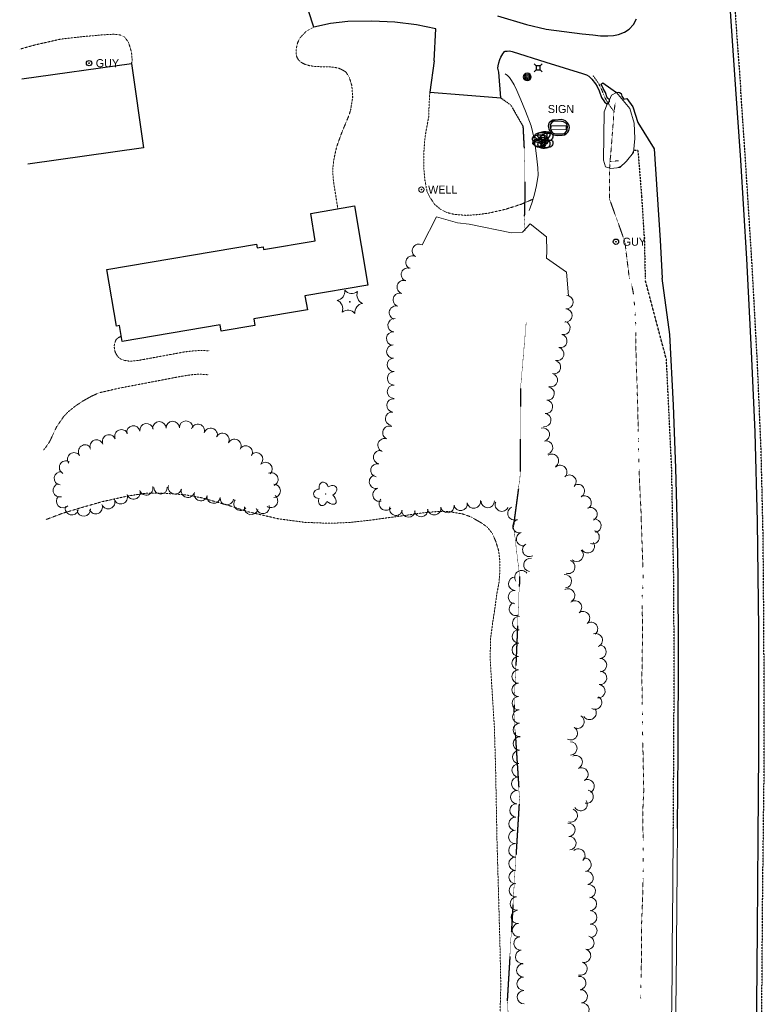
# Model space of a CAD drawing. Extents: x 386588 to 390135, y 96998 to 113606.
# Tile 65 of 93: x 388183 to 388627, y 104923 to 105511. Entities that reach past the tile are written whole.
import ezdxf
from ezdxf.enums import TextEntityAlignment as Align

# ---------------------------------------------------------------- set-up
doc = ezdxf.new("R2010")
doc.units = 0
doc.header["$MEASUREMENT"] = 0
for name, pattern in [('Wisdot1', [0.0625, 0.03125, -0.03125]), ('Wisdot3', [0.1875, 0.125, -0.0625]), ('Wisdot6', [0.375, 0.125, -0.0625, 0.03125, -0.0625, 0.03125, -0.0625])]:
    doc.linetypes.add(name, pattern=pattern)
for name, color, linetype, lineweight in [('E_BLD', 241, 'Continuous', 25), ('E_DRN_RipRap', 40, 'Eripr', 15), ('E_DTM_SlopeTop', 3, 'Wisdot1', 25), ('E_DWY', 2, 'Wisdot3', 15), ('E_LAND_TreeLine', 3, 'Etrel', 15), ('E_LAND_Vegetation', 3, 'Continuous', 15), ('E_MISCPROP', 30, 'Continuous', 15), ('E_MISCPROP_HvyLine', 241, 'Continuous', 25), ('E_MISCPROP_Railing', 30, 'Continuous', 15), ('E_MISCPROP_Well', 4, 'Continuous', 15), ('E_RDWY', 21, 'Continuous', 25), ('E_RDWY_AsphConc', 200, 'Continuous', 25), ('E_RDWY_Gravel', 21, 'Wisdot3', 25), ('E_SGN', 21, 'Continuous', 15), ('E_UTL_AG', 30, 'Continuous', 15), ('E_UTL_AG_Bold', 30, 'Continuous', 25), ('E_UTL_EGuyWire', 200, 'Continuous', 25), ('E_WAL', 40, 'Continuous', 25), ('E_WTR', 4, 'Wisdot6', 15), ('E_WTR_FlowLine', 4, 'Wisdot6', 15)]:
    doc.layers.add(name, color=color, linetype=linetype, lineweight=lineweight)
doc.layers.add('P2S1_Complete', color=7, linetype='Continuous', lineweight=15, transparency=0.9)
doc.styles.add('Style-dot_font5', font='dot_font5.shx')
doc.linetypes.add('Eripr', pattern='A,0,[90,dgnlstyle-ewdotudls.shx,S=0.000323,R=0,X=0,Y=0],-0.032175,[91,dgnlstyle-ewdotudls.shx,S=0.000413,R=0,X=0,Y=0],-0.051695,[92,dgnlstyle-ewdotudls.shx,S=0.000348,R=0,X=0,Y=0],-0.03362', length=0.11749)
doc.linetypes.add('Etrel', pattern='A,0,[14,dgnlstyle-ewdotudls.shx,S=0.000293,R=0,X=0,Y=0],-0.036575', length=0.036575)

# ---------------------------------------------------------------- blocks, each defined once
blk = doc.blocks.new('GUY')
at = {"layer": 'E_UTL_EGuyWire'}
for radius in [4, 0.5]:
    blk.add_circle((0, 0), radius, dxfattribs=at)
at = {"layer": 'E_UTL_EGuyWire', "style": 'Style-dot_font5'}
blk.add_text('GUY', height=12, dxfattribs=at).set_placement((10, 0), align=Align.MIDDLE_LEFT)
blk = doc.blocks.new('MTR')
at = {"layer": 'E_UTL_AG', "flags": 128}
for points in [[(-3.8, 6.5), (3.8, 6.5), (0, 1.2)], [(-3.8, -6.5), (3.8, -6.5), (0, -1.2)]]:
    blk.add_lwpolyline(points, close=True, dxfattribs=at)
at = {"layer": 'E_UTL_AG'}
blk.add_ellipse((0, 0), major_axis=(2.5, 0), ratio=0.5, dxfattribs=at)
blk = doc.blocks.new('PED')
at = {"layer": 'E_UTL_AG_Bold'}
for p, q in [((-2.5, 2.5), (-5.3, 5.3)), ((2.5, 2.5), (5.3, 5.3)), ((-2.5, -2.5), (-5.3, -5.3)), ((2.5, -2.5), (5.3, -5.3))]:
    blk.add_line(p, q, dxfattribs=at)
at = {"layer": 'E_UTL_AG_Bold', "flags": 128}
blk.add_lwpolyline([(-2.5, -2.5), (2.5, -2.5), (2.5, 2.5), (-2.5, 2.5)], close=True, dxfattribs=at)
blk = doc.blocks.new('CTRE')
at = {"layer": 'E_LAND_Vegetation'}
blk.add_circle((0, 0), 0.223, dxfattribs=at)
for centre, start, end in [((-11.97, 8.96), 280.2067, 5.97162), ((1.81, 14.92), 220.21132, 305.97623), ((13.83, 5.89), 160.21133, 245.97624), ((-13.83, -5.9), 340.21132, 65.97623), ((-1.81, -14.93), 40.21133, 125.97624)]:
    blk.add_arc(centre, 7.87, start, end, dxfattribs=at)
at = {"layer": 'E_LAND_Vegetation', "extrusion": (0, 0, -1)}
blk.add_arc((-12.03, -9.04), 7.87, 354.07279, 79.74889, dxfattribs=at)
blk = doc.blocks.new('POLE')
at = {"layer": 'E_MISCPROP'}
for radius in [4.46, 3.35, 2.23, 1.12]:
    blk.add_circle((0, 0), radius, dxfattribs=at)
blk = doc.blocks.new('STON')
at = {"layer": 'E_MISCPROP_HvyLine'}
blk.add_open_spline([(4.6, -3.9), (5.2, -3.1), (5.8, -2.4), (6.4, -1.6), (7, -0.9), (6.9, 0.2), (6.9, 1.1), (6.9, 1.9), (7.1, 2.7), (6.3, 3.5), (5.7, 4.1), (5.1, 4), (4.4, 4.1), (2.9, 4.3), (1.3, 4.6), (-0.2, 4.5), (-1.6, 4.3), (-2.9, 3.9), (-4.2, 3.5), (-4.8, 3.3), (-5.4, 3.2), (-6, 2.8), (-6.5, 2.5), (-6.7, 2), (-6.9, 1.5), (-7.3, 0.4), (-7.7, -1.4), (-6.8, -2.2), (-6.2, -2.8), (-5.5, -3.1), (-4.8, -3.5), (-4.3, -3.8), (-3.8, -4.1), (-3.3, -4.4), (-2.1, -4.9), (-0.8, -5), (0.3, -4.8), (1.8, -4.5), (3.2, -4.2), (4.6, -3.9)], degree=3, knots=[0, 0, 0, 0, 0.07602, 0.07602, 0.07602, 0.149123, 0.149123, 0.149123, 0.213068, 0.213068, 0.213068, 0.26491, 0.26491, 0.26491, 0.387033, 0.387033, 0.387033, 0.494232, 0.494232, 0.494232, 0.544513, 0.544513, 0.544513, 0.585913, 0.585913, 0.585913, 0.682846, 0.682846, 0.682846, 0.745547, 0.745547, 0.745547, 0.791166, 0.791166, 0.791166, 0.886027, 0.886027, 0.886027, 1, 1, 1, 1], dxfattribs=at)
blk = doc.blocks.new('DTRE')
at = {"layer": 'E_LAND_Vegetation'}
blk.add_circle((-0.18, 0), 0.183, dxfattribs=at)
for centre, major_axis, ratio in [((-1.87, 5.32), (1.36, -4.98), 0.782863), ((-5.87, 0.15), (4.93, -0.12), 0.832022), ((4.06, 2.74), (-5.27, -2.93), 0.691916), ((-2.49, -5.24), (1.8, 4.86), 0.716896), ((3.54, -3.71), (-5.01, 4.58), 0.560249)]:
    blk.add_ellipse(centre, major_axis=major_axis, ratio=ratio, start_param=1.570796, end_param=4.712389, dxfattribs=at)
blk = doc.blocks.new('WELL')
at = {"layer": 'E_MISCPROP_Well'}
for radius in [4, 0.5]:
    blk.add_circle((0, 0), radius, dxfattribs=at)
at = {"layer": 'E_MISCPROP_Well', "style": 'Style-dot_font5'}
blk.add_text('WELL', height=12, dxfattribs=at).set_placement((10, 0), align=Align.MIDDLE_LEFT)
blk = doc.blocks.new('SIGN')
at = {"layer": 'E_SGN', "lineweight": 13, "style": 'Style-dot_font5'}
blk.add_text('SIGN', height=12, dxfattribs=at).set_placement((0, 0), align=Align.MIDDLE_CENTER)

msp = doc.modelspace()

# ---------------------------------------------------------------- linework, layer by layer
at = {"layer": 'E_BLD', "ltscale": 5}
for p, q in [((388184.25, 105475.42), (388249.68, 105484.71)), ((388249.68, 105484.71), (388256.83, 105434.37)), ((388494.2, 105441.27), (388492.74, 105439.84)), ((388492.74, 105439.84), (388493, 105437.48)), ((388495.94, 105441.78), (388494.2, 105441.27)), ((388497.85, 105440.81), (388495.94, 105441.78)), ((388498.88, 105438.55), (388497.85, 105440.81)), ((388256.83, 105434.37), (388187.87, 105424.58)), ((388493, 105437.48), (388493.72, 105436.84)), ((388493.72, 105436.84), (388496.02, 105436.34)), ((388496.02, 105436.34), (388497.82, 105436.81)), ((388497.82, 105436.81), (388498.88, 105438.55)), ((388356.69, 105395.19), (388382.76, 105399.62)), ((388382.76, 105399.62), (388390.78, 105352.41)), ((388359.47, 105378.81), (388356.69, 105395.19)), ((388234.97, 105361.66), (388324.41, 105376.85)), ((388324.41, 105376.85), (388324.78, 105374.69)), ((388324.78, 105374.69), (388328.26, 105375.28)), ((388328.26, 105375.28), (388328.56, 105373.56)), ((388328.56, 105373.56), (388359.47, 105378.81)), ((388240.7, 105327.88), (388234.97, 105361.66)), ((388390.78, 105352.41), (388353.29, 105346.04)), ((388353.29, 105346.04), (388354.72, 105337.66)), ((388354.72, 105337.66), (388322.77, 105332.23)), ((388242.49, 105328.19), (388240.7, 105327.88)), ((388244.11, 105318.66), (388242.49, 105328.19)), ((388302.7, 105328.61), (388244.11, 105318.66)), ((388303.35, 105324.78), (388302.7, 105328.61)), ((388323.46, 105328.2), (388303.35, 105324.78)), ((388322.77, 105332.23), (388323.46, 105328.2))]:
    msp.add_line(p, q, dxfattribs=at)
at = {"layer": 'E_DRN_RipRap', "flags": 128}
for points in [[(388539.19, 105467.36), (388547.26, 105457.79), (388549.89, 105449.03), (388550.2, 105439.84), (388549.39, 105431.48), (388545.31, 105426.32), (388541.33, 105422.49), (388535.93, 105421.99), (388532.66, 105423.06), (388531.49, 105426.87), (388531.83, 105455.84), (388533.67, 105460.3)], [(388535.1, 105462.9), (388536.22, 105465.77)], [(388536.22, 105465.77), (388539.19, 105467.36)], [(388549.53, 105432.84), (388548.32, 105430.12)], [(388542.6, 105423.71), (388539.93, 105422.36)]]:
    msp.add_lwpolyline(points, dxfattribs=at)
at = {"layer": 'E_DTM_SlopeTop', "flags": 128}
msp.add_lwpolyline([(388470.13, 105464.16), (388476.04, 105459.97), (388483.38, 105447.28), (388484.08, 105434.06), (388484.6, 105408.22), (388484.18, 105392.18), (388484.77, 105384.71)], dxfattribs=at)
at = {"layer": 'E_DTM_SlopeTop'}
msp.add_lwpolyline([(388485.35, 105330.12), (388481.96, 105290.6), (388481.65, 105237.99), (388477.79, 105209.09), (388481.44, 105178.35), (388477.97, 105097.48), (388481.31, 105046.12), (388476.47, 104966.37), (388474, 104925.23), (388477.6, 104880.02), (388478.29, 104848.88), (388482.15, 104835.98)], dxfattribs=at)
at = {"layer": 'E_DWY', "flags": 128}
for points in [[(388380.51, 105456.8), (388381.78, 105464.57), (388381.25, 105471.57), (388379.79, 105476.29), (388377.72, 105479.57), (388375.16, 105481.06), (388373.24, 105481.88), (388370.51, 105482.42), (388366.98, 105482.68), (388363.1, 105482.68), (388358.99, 105482.9), (388355.67, 105483.41), (388353.16, 105484.2), (388350.98, 105485.36), (388349.62, 105486.57), (388348.58, 105488.15), (388348, 105490.1), (388347.95, 105492.92), (388348.88, 105496.96), (388350.23, 105499.86), (388353.98, 105503.84), (388358.58, 105506.42)], [(388183, 105493.18), (388192.48, 105495.8), (388207.29, 105499.15), (388219.99, 105500.61), (388231.3, 105501.64), (388239.13, 105502.11), (388243.03, 105501.64), (388245.69, 105500.39), (388247.99, 105497.25), (388249.75, 105491.37), (388250.17, 105486.24), (388249.69, 105484.67)], [(388489.51, 105403.72), (388482.41, 105400.64), (388473.04, 105397.64), (388463.54, 105395.45), (388456.9, 105394.49), (388449.61, 105393.97), (388442.3, 105394.61), (388438.19, 105395.61), (388434.21, 105397.59), (388430.71, 105400.55), (388427.64, 105405.13), (388426.11, 105408.37), (388424.88, 105415), (388424.24, 105421.93), (388424.18, 105430.42), (388424.72, 105438.2), (388425.42, 105443.66), (388427.16, 105452.82), (388427.41, 105460.93), (388427.84, 105467.58)], [(388372.92, 105397.95), (388370.28, 105414.36), (388369.9, 105419.6), (388370.03, 105423.52), (388370.71, 105428.36), (388372.22, 105434.9), (388373.93, 105439.75), (388375.36, 105443.62), (388377, 105447.57), (388379.28, 105453.01), (388380.51, 105456.8)], [(388243.58, 105321.79), (388241.81, 105320.96), (388240.52, 105319.77), (388239.71, 105317.73), (388239.42, 105316.06), (388239.58, 105313.81), (388240.28, 105311.67), (388241.44, 105309.84), (388242.98, 105308.44), (388245.59, 105307.4), (388248.08, 105307.03), (388250.34, 105307.05), (388254.28, 105307.48), (388259.08, 105308.37), (388281.65, 105312.52), (388286.54, 105313.08), (388291.93, 105313.4), (388296.34, 105313.1)], [(388295.79, 105298.82), (388290.21, 105299.24), (388287.14, 105299.02), (388284.02, 105298.65), (388277.66, 105297.58), (388253.68, 105292.98), (388242.53, 105290.88), (388230.47, 105288.1), (388225.69, 105285.97), (388220.96, 105283.3), (388216.51, 105280.38), (388212.17, 105276.92), (388209.19, 105273.84)], [(388209.19, 105273.84), (388205.02, 105267.71), (388200.86, 105258.92), (388198.26, 105255.1), (388197.29, 105254)], [(388403.95, 105213.66), (388391.74, 105211.96), (388380.46, 105210.74), (388368.45, 105210.15), (388353.48, 105210.72), (388337.44, 105212.85), (388319.05, 105217.15), (388306.99, 105221.07), (388291.47, 105225.44), (388281.76, 105227.2), (388269.5, 105228.1), (388258.68, 105228.15), (388247.84, 105226.54), (388232.2, 105223.09), (388218.91, 105219.26), (388208.73, 105216.2), (388200.59, 105213.15), (388198.56, 105212.38)], [(388379.65, 104624.39), (388377.09, 104630.73), (388376.34, 104635.33), (388376.31, 104639.58), (388377.25, 104641.83), (388378.56, 104644.53), (388379.93, 104646.41), (388381.77, 104647.5), (388384.6, 104648.12), (388385.96, 104648.35), (388389.36, 104648.59), (388393.61, 104648.62), (388396.48, 104648.7), (388400.27, 104649.24), (388406.43, 104651.19), (388413.37, 104653.74), (388419.16, 104657.04), (388426.59, 104662.23), (388433.63, 104669.17), (388438.99, 104678.46), (388444.46, 104688.03), (388449.4, 104697.42), (388455, 104711.11), (388459.61, 104726.92), (388463.91, 104745.31), (388467.23, 104765.68), (388469.03, 104782.65), (388469.79, 104798.74), (388469.66, 104810.09), (388469.16, 104822.66), (388468.47, 104838.09), (388467.6, 104853.91), (388467.02, 104863.87), (388466.85, 104873.85), (388467.47, 104888.14), (388468.7, 104901.52), (388469.57, 104912.26), (388470.2, 104934.09), (388469.76, 104955.42), (388468.98, 104983.44), (388467.89, 105021.44), (388467.05, 105065.48), (388466.32, 105088.99), (388465.31, 105104.94), (388464.51, 105118.03), (388463.88, 105128.67), (388463.99, 105140.45), (388465.3, 105150.82), (388466.44, 105157.89), (388467.78, 105167.85), (388469.08, 105174.51), (388469.65, 105181.81), (388469.66, 105187.29), (388468.93, 105193.68), (388467.31, 105199.04), (388465.17, 105204.09), (388462.16, 105207.85), (388458.7, 105210.34), (388452.41, 105213.99), (388447.63, 105215.7), (388439.3, 105217.16), (388432.45, 105217.22), (388424.29, 105216.49), (388412.9, 105214.85), (388403.95, 105213.66)]]:
    msp.add_lwpolyline(points, dxfattribs=at)
at = {"layer": 'E_LAND_TreeLine'}
for p, q in [((388431.82, 105393.19), (388423.23, 105376.36)), ((388444.37, 105389.51), (388431.82, 105393.19)), ((388451.36, 105388.79), (388444.37, 105389.51)), ((388476.6, 105383.52), (388451.36, 105388.79)), ((388487.8, 105388.96), (388483.14, 105383.89)), ((388497.5, 105381.23), (388487.8, 105388.96)), ((388483.14, 105383.89), (388476.6, 105383.52)), ((388497.7, 105372.65), (388497.5, 105381.23)), ((388497.39, 105368.4), (388497.7, 105372.65)), ((388509.44, 105360.03), (388497.39, 105368.4)), ((388510.58, 105346.03), (388509.44, 105360.03))]:
    msp.add_line(p, q, dxfattribs=at)
at = {"layer": 'E_LAND_Vegetation'}
for centre, start, end in [((388421.31, 105372.86), 61.21207, 241.19674), ((388417.46, 105365.86), 61.21207, 241.19674), ((388414.76, 105358.66), 69.34591, 249.33058), ((388412.24, 105351.22), 73.02597, 253.01065), ((388409.91, 105343.58), 73.02597, 253.01065), ((388509.36, 105342.23), 265.8238, 85.80847), ((388407.58, 105335.94), 73.02597, 253.01065), ((388508.78, 105334.26), 265.8238, 85.80847), ((388406.75, 105328.39), 83.89612, 263.8808), ((388507.6, 105326.73), 256.35987, 76.34455), ((388405.9, 105320.45), 83.89612, 263.8808), ((388505.71, 105318.97), 256.35987, 76.34455), ((388406.05, 105312.77), 92.30053, 272.28521), ((388503.83, 105311.21), 256.35987, 76.34455), ((388406.37, 105304.79), 92.30053, 272.28521), ((388501.94, 105303.44), 256.35987, 76.34455), ((388406.46, 105296.72), 89.91232, 269.89699), ((388500.06, 105295.68), 256.35987, 76.34455), ((388406.44, 105288.73), 89.91232, 269.89699), ((388498.13, 105287.68), 262.80853, 82.79321), ((388406.11, 105280.53), 83.73163, 263.71631), ((388497.13, 105279.75), 262.80853, 82.79321), ((388405.24, 105272.59), 83.73163, 263.71631), ((388496.13, 105271.83), 262.80853, 82.79321), ((388258.71, 105265.74), 9.39182, 189.37649), ((388266.34, 105266.86), 1.55565, 181.54033), ((388274.34, 105267.08), 1.55565, 181.54033), ((388282.34, 105267.3), 1.55565, 181.54033), ((388289.36, 105265.39), 342.64104, 162.62572), ((388236.35, 105259.01), 22.91897, 202.90364), ((388243.72, 105262.13), 22.91897, 202.90364), ((388250.81, 105264.44), 9.39182, 189.37649), ((388297, 105263), 342.64104, 162.62572), ((388304.02, 105259.99), 333.35819, 153.34287), ((388403.69, 105264.25), 68.77179, 248.75647), ((388495.3, 105263.13), 284.2008, 104.18548), ((388222.03, 105253.02), 35.65395, 215.63863), ((388228.88, 105256.01), 21.86396, 201.84864), ((388311.18, 105256.4), 333.35819, 153.34287), ((388400.79, 105256.8), 68.77179, 248.75647), ((388497.26, 105255.39), 284.2008, 104.18548), ((388215.52, 105248.36), 35.65395, 215.63863), ((388317.99, 105252.46), 329.7871, 149.77178), ((388324.14, 105248.35), 314.58291, 134.56759), ((388398.15, 105249.65), 78.59426, 258.57893), ((388500.69, 105247.52), 303.65724, 123.64192), ((388210.68, 105243.49), 61.77051, 241.75518), ((388329.76, 105242.65), 314.58291, 134.56759), ((388396.57, 105241.82), 78.59426, 258.57893), ((388207.6, 105237.02), 82.80614, 262.79082), ((388333.25, 105236.39), 294.09871, 114.08338), ((388505.65, 105240.84), 313.34538, 133.33005), ((388206.92, 105229.88), 104.24419, 284.22887), ((388334.65, 105229.55), 270.54397, 90.52865), ((388395.68, 105234.98), 105.1898, 285.17447), ((388511.14, 105235.03), 313.34538, 133.33005), ((388516.15, 105229.44), 300.67924, 120.66392), ((388250.95, 105228.54), 197.79303, 17.77771), ((388258.57, 105230.98), 197.79303, 17.77771), ((388267.11, 105231.62), 180.87679, 0.86147), ((388275.68, 105231.66), 165.19544, 345.18012), ((388283.42, 105229.61), 165.19544, 345.18012), ((388291.16, 105227.57), 165.19544, 345.18012), ((388397.77, 105227.26), 105.1898, 285.17447), ((388208.92, 105223.39), 134.48234, 314.46702), ((388235.82, 105222.83), 202.15349, 22.13817), ((388243.34, 105225.72), 200.70284, 20.68752), ((388298.71, 105226.1), 173.19674, 353.18142), ((388306.66, 105225.15), 173.19674, 353.18142), ((388314.84, 105221.79), 142.12926, 322.11394), ((388333.02, 105223.51), 233.30512, 53.2898), ((388401.53, 105221.94), 137.71889, 317.70357), ((388446.21, 105221.76), 189.71957, 9.70425), ((388454.08, 105223.11), 189.71957, 9.70425), ((388462.38, 105223.45), 180.84517, 0.82985), ((388470.8, 105221.31), 156.93751, 336.92219), ((388520.23, 105222.57), 300.67924, 120.66392), ((388214.13, 105219.17), 164.94365, 344.92833), ((388221.2, 105218.4), 185.90661, 5.89129), ((388228.4, 105219.81), 202.15349, 22.13817), ((388321.16, 105219.26), 169.05212, 349.0368), ((388328.11, 105219.92), 192.99646, 12.98113), ((388407.68, 105218.88), 163.34533, 343.33001), ((388414.98, 105217.78), 178.2164, 358.20108), ((388422.67, 105218.11), 185.90661, 5.89129), ((388430.46, 105219.13), 189.40768, 9.39236), ((388438.34, 105220.44), 189.40768, 9.39236), ((388478.32, 105216.14), 113.21326, 293.19794), ((388523.75, 105215.61), 295.66126, 115.64593), ((388481.29, 105208.45), 106.01017, 285.99485), ((388526.1, 105208.8), 276.84568, 96.83036), ((388483.49, 105200.77), 106.01017, 285.99485), ((388525, 105201.92), 252.86901, 72.85369), ((388522.1, 105196.47), 213.36687, 33.35155), ((388487.21, 105194.28), 119.98587, 299.97055), ((388515.46, 105191.29), 226.39438, 46.37906), ((388487.82, 105185.32), 81.39043, 261.37511), ((388510.47, 105184.12), 252.00855, 71.99323), ((388482.51, 105178.04), 35.33939, 215.32406), ((388478.75, 105174.11), 89.27455, 269.25922), ((388508.4, 105175.59), 276.32293, 96.30761), ((388478.65, 105166.12), 89.27455, 269.25922), ((388510.34, 105167.1), 299.98092, 119.9656), ((388514.47, 105159.97), 306.79897, 126.78364), ((388479.21, 105159.06), 111.22064, 291.20532), ((388519.26, 105153.57), 306.79897, 126.78364), ((388481.19, 105150.62), 88.54656, 268.53124), ((388524.04, 105147.17), 306.79897, 126.78364), ((388480.99, 105142.63), 88.54656, 268.53124), ((388526.88, 105140.37), 290.70685, 110.69153), ((388480.89, 105134.67), 89.35459, 269.33927), ((388529.14, 105133.47), 272.10753, 92.09221), ((388480.8, 105126.68), 89.35459, 269.33927), ((388529.43, 105125.49), 272.10753, 92.09221), ((388480.77, 105118.73), 90.30408, 270.28876), ((388529.46, 105117.85), 263.02579, 83.01046), ((388480.81, 105110.74), 90.30408, 270.28876), ((388528.48, 105109.92), 263.02579, 83.01046), ((388480.96, 105102.81), 92.1449, 272.12957), ((388526.48, 105103.15), 241.21661, 61.20128), ((388481.25, 105094.83), 92.1449, 272.12957), ((388523.12, 105097.02), 214.09881, 34.08349), ((388515.96, 105091.78), 239.90401, 59.88869), ((388481.55, 105086.85), 92.1449, 272.12957), ((388511.95, 105084.87), 239.90401, 59.88869), ((388481.57, 105078.69), 87.44534, 267.43002), ((388511.76, 105075.81), 270.64834, 90.63302), ((388481.21, 105070.71), 87.44534, 267.43002), ((388514.89, 105067.61), 294.92437, 114.90905), ((388480.86, 105062.73), 87.44534, 267.43002), ((388518.3, 105060.29), 297.32144, 117.30612), ((388480.47, 105054.71), 86.45028, 266.43495), ((388521.97, 105053.19), 297.32144, 117.30612), ((388479.97, 105046.74), 86.45028, 266.43495), ((388521.45, 105047), 257.25919, 77.24387), ((388479.48, 105038.76), 86.45028, 266.43495), ((388511.93, 105035.83), 250.15189, 70.13657), ((388517.81, 105042.55), 211.47041, 31.45509), ((388478.98, 105030.79), 86.45028, 266.43495), ((388510.52, 105027.26), 274.11942, 94.1041), ((388478.83, 105022.95), 90.48603, 270.47071), ((388511.09, 105019.29), 274.11942, 94.1041), ((388478.9, 105014.96), 90.48603, 270.47071), ((388478.96, 105006.97), 90.48603, 270.47071), ((388516.47, 105011.88), 310.75357, 130.73825), ((388520.16, 105006.38), 279.05739, 99.04207), ((388479.03, 104998.98), 90.48603, 270.47071), ((388521.41, 104998.49), 279.05739, 99.04207), ((388479.23, 104991.13), 94.11987, 274.10455), ((388522.67, 104990.59), 279.05739, 99.04207), ((388479.81, 104983.16), 94.11987, 274.10455), ((388523.36, 104982.95), 271.0264, 91.01108), ((388480.38, 104975.19), 94.11987, 274.10455), ((388523.5, 104974.96), 271.0264, 91.01108), ((388481.01, 104967.33), 96.8441, 276.82878), ((388523.64, 104966.97), 271.0264, 91.01108), ((388481.96, 104959.39), 96.8441, 276.82878), ((388521.84, 104959.77), 255.68382, 75.66849), ((388482.91, 104951.46), 96.8441, 276.82878), ((388519.85, 104952.08), 254.54536, 74.53004), ((388483.64, 104943.3), 91.13772, 271.1224), ((388517.72, 104944.37), 254.54536, 74.53004), ((388517.01, 104935.76), 276.8441, 96.82878), ((388483.8, 104935.32), 91.13772, 271.1224), ((388483.96, 104927.33), 91.13772, 271.1224), ((388517.96, 104927.82), 276.8441, 96.82878), ((388518.91, 104919.89), 276.8441, 96.82878)]:
    msp.add_arc(centre, 4, start, end, dxfattribs=at)
at = {"layer": 'E_MISCPROP_Railing', "flags": 128}
for points in [[(388484.99, 105456.23), (388482.23, 105462.88), (388479.68, 105468.43), (388478.09, 105471.81), (388476.67, 105474.55), (388475.42, 105476.33), (388474.27, 105477.52), (388472.72, 105478.45)], [(388484.99, 105456.23), (388488.3, 105447.36), (388489.93, 105440.76), (388490.96, 105434.06), (388491.5, 105429.44), (388492.22, 105422.37), (388492.4, 105417.93), (388491.47, 105411.77), (388490.33, 105406.62), (388488.97, 105401.8), (388487.77, 105398.42), (388487.06, 105396.87)]]:
    msp.add_lwpolyline(points, dxfattribs=at)
at = {"layer": 'E_RDWY', "flags": 128}
for points in [[(388542.65, 106431.4), (388546.48, 106379.32), (388550.14, 106326.05), (388554.3, 106267.3), (388557.89, 106216.2), (388561.25, 106169.07), (388564.63, 106121.36), (388568.72, 106062.02), (388571.18, 106027.8), (388574.83, 105975.71), (388578.28, 105925.95), (388581.97, 105874.15), (388584.69, 105838.65), (388588.58, 105782.47), (388592.43, 105726.99), (388596.25, 105673.08), (388598.21, 105644.29), (388601.46, 105597.98), (388604.73, 105551.2), (388608.38, 105498.16), (388610.34, 105469.36)], [(388430.5, 105486.25), (388431.33, 105505.42), (388419.83, 105507.64), (388406.97, 105509.22), (388393.27, 105509.97), (388378.9, 105509.75), (388368.47, 105508.44), (388358.58, 105506.42), (388352.42, 105525.36)], [(388468.13, 105513.11), (388485.6, 105507.97), (388497.33, 105505.06), (388518.71, 105502.37), (388525.08, 105501.79), (388529.6, 105501.18), (388534.02, 105501.22), (388537.47, 105501.35), (388540.53, 105501.98), (388543.99, 105503.29), (388546.9, 105505.09), (388549.38, 105507.89), (388551.09, 105511.38)], [(388610.34, 105469.36), (388613.28, 105426.94), (388616.92, 105368.07), (388619.66, 105312.88), (388621.75, 105264.52), (388623.28, 105211.33), (388623.95, 105146.9), (388624.01, 105073.99), (388623.66, 105022.48), (388623.17, 104967.53), (388622.84, 104923.17), (388622.41, 104871.11), (388622.1, 104830.06), (388621.82, 104803.5), (388621.37, 104760.73), (388620.9, 104714.55), (388620.45, 104669.49), (388620.09, 104643.8)], [(388575.72, 105028.08), (388576.15, 105074.17), (388576.31, 105134.5), (388576.11, 105177.6), (388575.46, 105213.33), (388574.74, 105243.14), (388573.24, 105280.78), (388571.03, 105322.97), (388566.46, 105356.57)]]:
    msp.add_lwpolyline(points, dxfattribs=at)
at = {"layer": 'E_RDWY_AsphConc', "flags": 128}
for points in [[(388430.5, 105486.25), (388427.84, 105467.58), (388447.98, 105465.84), (388470.13, 105464.16), (388468.97, 105479.44), (388468.48, 105481.8), (388468.48, 105481.8), (388468.55, 105483.28), (388468.55, 105483.28), (388468.95, 105485.01), (388469.53, 105486.95), (388469.53, 105486.95), (388470.14, 105488.42), (388471.33, 105490.43), (388471.9, 105491.27), (388472.41, 105491.76), (388472.41, 105491.76), (388472.81, 105491.95), (388473.1, 105492), (388473.1, 105492), (388473.9, 105492.1), (388473.9, 105492.1), (388475.31, 105492.11), (388475.31, 105492.11), (388476.92, 105491.85), (388497.07, 105485.4), (388518.9, 105478.68), (388521.43, 105477.91), (388522.66, 105477.15), (388522.66, 105477.15), (388524.56, 105475.26), (388524.56, 105475.26), (388526.79, 105472.48), (388527.78, 105470.84), (388528.87, 105468.26), (388528.87, 105468.26), (388530.31, 105464.4), (388532.13, 105461.76), (388533.67, 105460.3), (388534.97, 105461.86), (388535.1, 105462.9), (388533.73, 105464.23), (388532.62, 105467.38), (388531.27, 105469.73), (388530.1, 105472.31), (388531.17, 105473.01), (388535.92, 105469.75), (388539.19, 105467.36), (388540.23, 105467.44), (388541.09, 105467.4), (388541.96, 105466.66), (388542.35, 105465.24), (388543.63, 105463.39), (388545.44, 105463.67), (388549.04, 105458.77), (388551.96, 105449.37), (388561.81, 105433.66), (388563.46, 105406.44), (388565.4, 105379.27), (388566.46, 105356.57)], [(388470.14, 105488.42), (388470.14, 105488.42)], [(388471.33, 105490.43), (388471.33, 105490.43)], [(388472.81, 105491.95), (388472.81, 105491.95)], [(388476.92, 105491.85), (388476.92, 105491.85)], [(388468.95, 105485.01), (388468.95, 105485.01)], [(388521.43, 105477.91), (388521.43, 105477.91)], [(388526.79, 105472.48), (388526.79, 105472.48)], [(388527.78, 105470.84), (388527.78, 105470.84)]]:
    msp.add_lwpolyline(points, dxfattribs=at)
at = {"layer": 'E_RDWY_Gravel', "flags": 128}
for points in [[(388545.78, 106431.94), (388551.24, 106353.62), (388557.61, 106265.86), (388562.49, 106194.25), (388567.6, 106123.65), (388572.53, 106054.16), (388576.43, 105997.86), (388580.81, 105933.72), (388585.05, 105872.69), (388587.28, 105838.34), (388591.66, 105779.13), (388595.96, 105719.1), (388599.57, 105667.65), (388603.78, 105610.14), (388607.67, 105551.14), (388611.27, 105497.81), (388613.37, 105469.52)], [(388623.34, 104644.32), (388624.22, 104687.6), (388624.75, 104744.95), (388624.96, 104805.22), (388625.67, 104874.12), (388626.16, 104943.12), (388626.56, 104993.95), (388627.32, 105056.92), (388627.48, 105095.66), (388627.18, 105154.08), (388626.78, 105202.76), (388625.59, 105253.53), (388623.36, 105305.99), (388620.23, 105363.72), (388616.13, 105428.91), (388613.37, 105469.52)], [(388549.53, 105432.84), (388551.99, 105432.95)], [(388551.99, 105432.95), (388554.23, 105405.25)], [(388554.23, 105405.25), (388555.86, 105379.04)], [(388555.86, 105379.04), (388556.38, 105356.17)], [(388573.17, 105028.02), (388573.27, 105037.55), (388573.45, 105074.42), (388573.7, 105121.5), (388573.44, 105177.19), (388572.19, 105242.91), (388569.06, 105307.9), (388556.39, 105355.46)]]:
    msp.add_lwpolyline(points, dxfattribs=at)
at = {"layer": 'E_SGN', "flags": 128}
for points in [[(388500.17, 105447.34), (388500.06, 105445.19)], [(388500.06, 105445.19), (388509.14, 105445.13)], [(388509.27, 105447.48), (388500.17, 105447.34)], [(388509.14, 105445.13), (388509.27, 105447.48)]]:
    msp.add_lwpolyline(points, dxfattribs=at)
at = {"layer": 'E_WAL', "flags": 128}
for points in [[(388502.93, 105441.93), (388504.32, 105441.75), (388506.91, 105441.79), (388508.29, 105442.07), (388509.29, 105442.65), (388510.2, 105443.6), (388510.79, 105444.6), (388510.79, 105444.6), (388511.06, 105445.52), (388511.13, 105446.49), (388511.13, 105446.49), (388510.96, 105447.45), (388510.59, 105448.35), (388510.59, 105448.35), (388509.85, 105449.39), (388508.77, 105450.35), (388507.81, 105450.85), (388506.49, 105451.15), (388506.49, 105451.15), (388502.54, 105450.88), (388501.19, 105450.76), (388500.17, 105450.28), (388499.03, 105449.19), (388498.63, 105448.38), (388498.54, 105447.25), (388498.54, 105447.25), (388498.81, 105445.62), (388498.81, 105445.62), (388499.19, 105444.6), (388499.19, 105444.6), (388499.84, 105443.41), (388499.84, 105443.41), (388500.34, 105442.84), (388500.96, 105442.43), (388501.92, 105442.08)], [(388501.38, 105443.11), (388502.99, 105442.71), (388504.39, 105442.56), (388506.83, 105442.73), (388508.08, 105442.92), (388508.08, 105442.92), (388508.85, 105443.46), (388509.42, 105444.31), (388509.42, 105444.31), (388509.78, 105445.26), (388509.96, 105446.75), (388509.96, 105446.75), (388509.76, 105447.87), (388509.35, 105448.59), (388509.35, 105448.59), (388508.49, 105449.44), (388508.49, 105449.44), (388507.65, 105449.89), (388507.65, 105449.89), (388506.5, 105450.08), (388506.5, 105450.08), (388502.62, 105450.15), (388501.45, 105449.95), (388500.63, 105449.44), (388499.79, 105448.39), (388499.59, 105447.76), (388499.59, 105447.76), (388499.62, 105447.02), (388499.84, 105445.85), (388500.12, 105444.93), (388500.58, 105443.89), (388500.58, 105443.89)]]:
    msp.add_lwpolyline(points, close=True, dxfattribs=at)
for points in [[(388498.63, 105448.38), (388498.63, 105448.38)], [(388499.03, 105449.19), (388499.03, 105449.19)], [(388499.62, 105447.02), (388499.62, 105447.02)], [(388499.79, 105448.39), (388499.79, 105448.39)], [(388499.84, 105445.85), (388499.84, 105445.85)], [(388500.17, 105450.28), (388500.17, 105450.28)], [(388500.63, 105449.44), (388500.63, 105449.44)], [(388501.19, 105450.76), (388501.19, 105450.76)], [(388501.45, 105449.95), (388501.45, 105449.95)], [(388507.81, 105450.85), (388507.81, 105450.85)], [(388508.77, 105450.35), (388508.77, 105450.35)], [(388509.76, 105447.87), (388509.76, 105447.87)], [(388509.78, 105445.26), (388509.78, 105445.26)], [(388509.85, 105449.39), (388509.85, 105449.39)], [(388500.12, 105444.93), (388500.12, 105444.93)], [(388500.96, 105442.43), (388500.96, 105442.43)], [(388501.38, 105443.11), (388501.38, 105443.11)], [(388502.93, 105441.93), (388502.93, 105441.93)], [(388502.99, 105442.71), (388502.99, 105442.71)], [(388508.29, 105442.07), (388508.29, 105442.07)], [(388508.85, 105443.46), (388508.85, 105443.46)], [(388509.29, 105442.65), (388509.29, 105442.65)], [(388510.2, 105443.6), (388510.2, 105443.6)]]:
    msp.add_lwpolyline(points, dxfattribs=at)
at = {"layer": 'E_WTR', "flags": 128}
for points in [[(388548.14, 105353.39), (388549.24, 105347.94), (388549.39, 105346.41)], [(388549.81, 105342.36), (388550.01, 105340.33)], [(388550.36, 105336.27), (388550.46, 105334.24)], [(388550.66, 105330.17), (388550.76, 105328.13)], [(388550.83, 105324.06), (388550.81, 105315.99), (388550.99, 105306.95), (388551.46, 105294.54), (388551.46, 105294.51)], [(388551.46, 105294.51), (388551.93, 105278.6), (388552.24, 105264.97)], [(388552.31, 105260.9), (388552.35, 105258.86)], [(388552.43, 105254.78), (388552.46, 105252.75)], [(388552.57, 105248.67), (388552.63, 105246.63)], [(388552.75, 105242.56), (388552.93, 105236.51), (388553.86, 105217.79), (388554.01, 105213.04)], [(388554.01, 105213.04), (388554.39, 105201.02), (388554.94, 105186.85), (388555, 105183.5)], [(388555.08, 105179.43), (388555.11, 105177.39)], [(388554.95, 105173.32), (388554.86, 105171.28)], [(388554.67, 105167.21), (388554.57, 105165.17)], [(388554.61, 105161.1), (388554.73, 105149.1), (388554.66, 105133.53), (388554.62, 105131.54)], [(388554.62, 105131.54), (388554.4, 105117.59), (388554.58, 105105.68), (388554.62, 105102)], [(388554.68, 105097.92), (388554.71, 105095.88)], [(388554.76, 105091.81), (388554.79, 105089.77)], [(388554.84, 105085.69), (388554.87, 105083.65)], [(388554.95, 105079.58), (388555.23, 105065.45), (388555.53, 105051.16), (388555.48, 105050.03)], [(388555.48, 105050.03), (388554.87, 105037.16), (388555.15, 105020.94), (388555.15, 105020.5)], [(388555.17, 105016.42), (388555.19, 105014.38)], [(388555.21, 105010.31), (388555.22, 105008.27)], [(388555.24, 105004.2), (388555.25, 105003.67), (388555.21, 105002.16)], [(388555.12, 104998.08), (388554.84, 104986.15), (388554.18, 104970.02), (388554.17, 104968.55)], [(388554.17, 104968.55), (388554.12, 104949.1), (388553.92, 104939)], [(388553.84, 104934.92), (388553.8, 104932.88)], [(388553.72, 104928.81), (388553.67, 104926.77)]]:
    msp.add_lwpolyline(points, dxfattribs=at)
at = {"layer": 'E_WTR_FlowLine', "flags": 128}
for points in [[(388525.14, 105477.55), (388528.5, 105472.86), (388530.77, 105468.21), (388532.26, 105464.39), (388533.53, 105462.05), (388534.27, 105461.18), (388535.04, 105459.62), (388537.78, 105455.97), (388535.73, 105429.29), (388535.29, 105426.13), (388535.12, 105421.36), (388535.06, 105403.78), (388544.25, 105378.26), (388546.91, 105356.26)], [(388538.49, 105461.22), (388537.78, 105455.97)], [(388540.44, 105426.61), (388535.29, 105426.13)]]:
    msp.add_lwpolyline(points, dxfattribs=at)
at = {"layer": 'P2S1_Complete', "flags": 128}
for points in [[(388572.51, 104956.84), (388572.78, 104992.32), (388573.17, 105028.02)], [(388575.11, 104958.78), (388575.51, 105004.6), (388575.72, 105028.08)], [(388571.94, 104637.3), (388572.41, 104686.35), (388572.83, 104740.78), (388573.56, 104800.66), (388574.04, 104850.44), (388574.48, 104901.48), (388575.07, 104954.99), (388575.11, 104958.78)], [(388569.6, 104636.91), (388569.92, 104672.48), (388570.33, 104710.59), (388570.36, 104753.22), (388571.17, 104800.66), (388571.52, 104847.9), (388571.84, 104896.21), (388572.39, 104942.03), (388572.51, 104956.84)]]:
    msp.add_lwpolyline(points, dxfattribs=at)

# ---------------------------------------------------------------- block references
at = {"layer": 'E_LAND_Vegetation'}
for name, p, xscale, yscale, zscale in [('CTRE', (388380.08, 105342.38), 0.7108526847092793, 0.7108526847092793, 0.7108526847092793), ('DTRE', (388365.73, 105227.67), 0.6769248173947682, 0.6769248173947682, 0.6769248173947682)]:
    msp.add_blockref(name, p, dxfattribs=dict(at, xscale=xscale, yscale=yscale, zscale=zscale))
at = {"layer": 'E_MISCPROP', "xscale": 0.5377037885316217, "yscale": 0.5377037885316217, "zscale": 0.5377037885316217}
msp.add_blockref('POLE', (388485.97, 105476.61), dxfattribs=at)
at = {"layer": 'E_MISCPROP_HvyLine', "xscale": 0.4977028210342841, "yscale": 0.4977028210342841, "zscale": 0.4977028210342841}
for p in [(388492.74, 105439.84), (388493, 105437.48), (388493.72, 105436.84), (388494.2, 105441.27), (388495.94, 105441.78), (388497.82, 105436.81), (388497.85, 105440.81), (388496.02, 105436.34)]:
    msp.add_blockref('STON', p, dxfattribs=at)
at = {"layer": 'E_MISCPROP_Well', "xscale": 0.3999999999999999, "yscale": 0.3999999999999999, "zscale": 0.3999999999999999}
msp.add_blockref('WELL', (388422.81, 105409.37), dxfattribs=at)
at = {"layer": 'E_SGN', "xscale": 0.3999999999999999, "yscale": 0.3999999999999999, "zscale": 0.3999999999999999}
msp.add_blockref('SIGN', (388506.11, 105457.47), dxfattribs=at)
at = {"layer": 'E_UTL_AG', "xscale": 0.3695150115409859, "yscale": 0.3695150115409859, "zscale": 0.3695150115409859}
msp.add_blockref('MTR', (388495.44, 105438.03), dxfattribs=at)
at = {"layer": 'E_UTL_AG_Bold', "xscale": 0.4503659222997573, "yscale": 0.4503659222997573, "zscale": 0.4503659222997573}
msp.add_blockref('PED', (388492.46, 105482.04), dxfattribs=at)
at = {"layer": 'E_UTL_EGuyWire', "xscale": 0.3999999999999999, "yscale": 0.3999999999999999, "zscale": 0.3999999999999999}
for p in [(388224.42, 105484.85), (388538.93, 105378.26)]:
    msp.add_blockref('GUY', p, dxfattribs=at)

doc.saveas('drawing.dxf')
